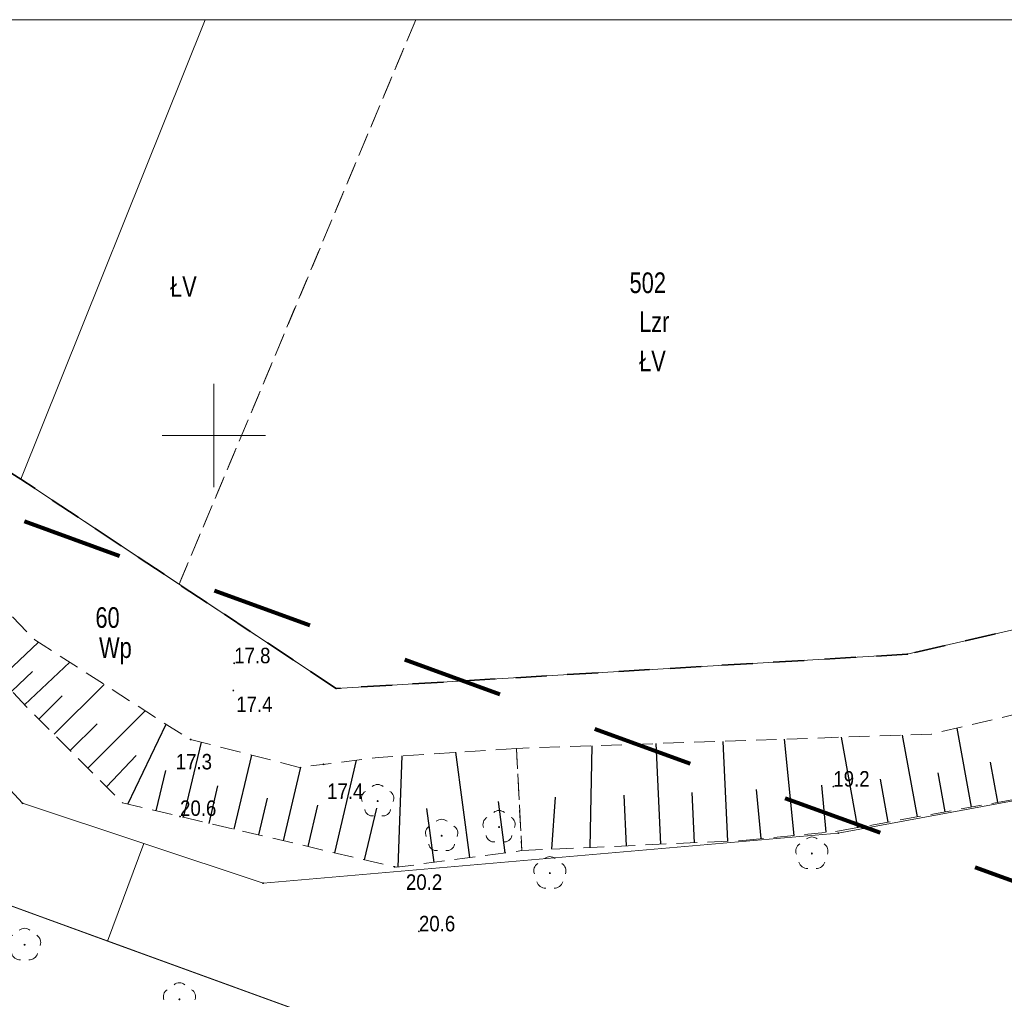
# Model space of a CAD drawing. Header units: metres. Extents: x 5490589 to 5490956, y 5935138 to 5935420.
# Tile 23 of 39: x 5490741 to 5490788, y 5935373 to 5935420. Entities that reach past the tile are written whole.
import ezdxf
from ezdxf.enums import TextEntityAlignment as Align

# ---------------------------------------------------------------- set-up
doc = ezdxf.new("R2010")
doc.units = ezdxf.units.M
doc.header["$MEASUREMENT"] = 0
for name, pattern in [('1.0_0.5', [1.5, 1, -0.5]), ('1.5_1.0', [2.5, 1.5, -1]), ('218-1000', [1.4, 0.7, -0.7]), ('219-500', [0]), ('egkk-500', [0]), ('egug-500', [0])]:
    doc.linetypes.add(name, pattern=pattern)
doc.layers.get('0').update_dxf_attribs({"color": 2, "linetype": 'CONTINUOUS', "lineweight": 5})
for name, color, linetype in [('000 Inne (niezydentyfikowane)', 7, 'CONTINUOUS'), ('203-punkt graniczny', 7, 'CONTINUOUS'), ('209-oznaczenie konturu klasyfikacyjnego', 7, 'CONTINUOUS'), ('210-oznaczenie konturu użytku gruntowego', 7, 'CONTINUOUS'), ('211-numer działki ewidencyjnej', 7, 'CONTINUOUS'), ('216-obręb ewidencyjny', 7, 'CONTINUOUS'), ('217-kontur klasyfikacyjny', 7, 'CONTINUOUS'), ('218-kontur użytku gruntowego', 7, 'CONTINUOUS'), ('219-działka ewidencyjna', 7, 'CONTINUOUS'), ('drzewo liściaste', 7, 'CONTINUOUS'), ('pikieta naturalna', 7, 'CONTINUOUS'), ('pikieta naturalna-Atr2', 7, 'CONTINUOUS'), ('skarpa nieumocniona', 7, 'CONTINUOUS')]:
    doc.layers.add(name, color=color, linetype=linetype)
doc.layers.add('zakres nowy', color=6, linetype='218-1000', lineweight=80)
doc.styles.get("Standard").update_dxf_attribs({"font": 'Working1250', "width": 0.75})

# ---------------------------------------------------------------- blocks, each defined once
blk = doc.blocks.new('203')
at = {"linetype": 'Continuous', "lineweight": 0}
h = blk.add_hatch(color=0, dxfattribs=at)
edge = h.paths.add_edge_path()
edge.add_arc((0, 0), 0.045, 0, 360)
blk = doc.blocks.new('PW01')
at = {"linetype": 'Continuous', "lineweight": 13}
h = blk.add_hatch(color=0, dxfattribs=at)
edge = h.paths.add_edge_path()
edge.add_arc((0, 0), 0.045, 0, 360)
blk = doc.blocks.new('OP021')
at = {"linetype": 'Continuous', "lineweight": 13}
h = blk.add_hatch(color=0, dxfattribs=at)
edge = h.paths.add_edge_path()
edge.add_arc((0, 0), 0.05, 0, 360)
at = {"color": 0, "linetype": 'Continuous', "lineweight": 13}
for centre, start, end in [((0, 0.4), 49.272, 130.728), ((-0.38, 0.124), 121.308, 202.548), ((0.38, 0.124), 337.452, 58.692), ((-0.235, -0.324), 193.221, 274.871), ((0.235, -0.324), 265.129, 346.779)]:
    blk.add_arc(centre, 0.4, start, end, dxfattribs=at)

msp = doc.modelspace()

# ---------------------------------------------------------------- linework, layer by layer
at = {"color": 0}
for p, q in [((5490750, 5935397.5), (5490750, 5935402.5)), ((5490750, 5935397.5), (5490750, 5935402.5)), ((5490747.5, 5935400), (5490752.5, 5935400)), ((5490747.5, 5935400), (5490752.5, 5935400))]:
    msp.add_line(p, q, dxfattribs=at)
at = {"color": 0, "linetype": 'Continuous'}
msp.add_lwpolyline([(5490588.808, 5935143.133), (5490955.689, 5935143.133), (5490955.689, 5935420.132), (5490588.808, 5935420.132)], close=True, dxfattribs=at)
at = {"layer": '000 Inne (niezydentyfikowane)', "color": 7, "linetype": 'Continuous', "lineweight": 25, "flags": 128}
for points in [[(5490739.63, 5935388.24), (5490741.5, 5935389.99)], [(5490740.83, 5935386.96), (5490743.02, 5935389.02)], [(5490740.21, 5935387.62), (5490741.22, 5935388.57)], [(5490742.26, 5935385.53), (5490744.68, 5935387.95)], [(5490741.52, 5935386.27), (5490742.65, 5935387.4)], [(5490743.89, 5935383.89), (5490746.67, 5935386.67)], [(5490743.04, 5935384.74), (5490744.34, 5935386.04)], [(5490745.83, 5935382.15), (5490747.69, 5935386.02)], [(5490786.69, 5935382), (5490785.99, 5935385.83)], [(5490781.18, 5935381.01), (5490780.39, 5935385.39)], [(5490784.07, 5935381.53), (5490783.35, 5935385.49)], [(5490748.53, 5935381.51), (5490749.39, 5935385.15)], [(5490768.23, 5935380.05), (5490768.327, 5935384.976)], [(5490771.64, 5935380.21), (5490771.42, 5935385.08)], [(5490774.89, 5935380.36), (5490774.67, 5935385.19)], [(5490778.1, 5935380.63), (5490777.64, 5935385.3)], [(5490744.79, 5935382.99), (5490746.24, 5935384.5)], [(5490750.98, 5935380.94), (5490751.83, 5935384.52)], [(5490758.92, 5935379.1), (5490759.11, 5935384.49)], [(5490762.4, 5935379.56), (5490761.72, 5935384.66)], [(5490753.37, 5935380.38), (5490754.21, 5935383.94)], [(5490755.86, 5935379.79), (5490756.91, 5935384.28)], [(5490787.96, 5935382.24), (5490787.61, 5935384.18)], [(5490747.21, 5935381.82), (5490747.67, 5935383.78)], [(5490785.41, 5935381.77), (5490785.07, 5935383.66)], [(5490749.77, 5935381.22), (5490750.19, 5935383.03)], [(5490779.66, 5935380.79), (5490779.44, 5935383.07)], [(5490782.66, 5935381.28), (5490782.28, 5935383.36)], [(5490766.37, 5935379.97), (5490766.549, 5935382.49)], [(5490769.98, 5935380.13), (5490769.87, 5935382.58)], [(5490773.27, 5935380.28), (5490773.16, 5935382.71)], [(5490776.51, 5935380.48), (5490776.27, 5935382.86)], [(5490752.18, 5935380.66), (5490752.6, 5935382.44)], [(5490754.56, 5935380.1), (5490755.03, 5935382.1)], [(5490764.11, 5935379.79), (5490763.78, 5935382.28)], [(5490757.3, 5935379.45), (5490757.89, 5935381.95)], [(5490760.66, 5935379.33), (5490760.31, 5935381.94)]]:
    msp.add_lwpolyline(points, dxfattribs=at)
at = {"layer": '216-obręb ewidencyjny', "color": 7, "linetype": '1.5_1.0', "lineweight": 35}
msp.add_lwpolyline([(5490955.689, 5935351.048), (5490945.91, 5935350.75), (5490913.69, 5935380.47), (5490894.6, 5935385.05), (5490889.34, 5935389.79), (5490871.14, 5935406.12), (5490861.92, 5935412.68), (5490851.73, 5935416.14), (5490837.65, 5935410.62), (5490831.56, 5935406.18), (5490828.58, 5935400.5), (5490824.55, 5935387.91), (5490819.47, 5935385.17), (5490802.47, 5935393.75), (5490783.58, 5935389.41), (5490755.92, 5935387.75), (5490740.64, 5935397.89), (5490739.58, 5935398.54), (5490736.6, 5935401.26), (5490732.49, 5935405.05), (5490717.885, 5935420.132)], dxfattribs=at)
at = {"layer": '217-kontur klasyfikacyjny', "color": 3, "linetype": 'egkk-500', "lineweight": 18}
msp.add_lwpolyline([(5490749.576, 5935420.132), (5490740.64, 5935397.89)], dxfattribs=at)
at = {"layer": '217-kontur klasyfikacyjny', "color": 3, "linetype": '1.0_0.5', "lineweight": 18}
for points in [[(5490759.776, 5935420.132), (5490748.32, 5935392.8)], [(5490748.32, 5935392.8), (5490759.776, 5935420.132)]]:
    msp.add_lwpolyline(points, dxfattribs=at)
at = {"layer": '217-kontur klasyfikacyjny', "color": 3, "linetype": 'egkk-500', "lineweight": 18, "flags": 128}
for points in [[(5490740.64, 5935397.89), (5490748.32, 5935392.8)], [(5490783.58, 5935389.41), (5490802.47, 5935393.75)], [(5490748.32, 5935392.8), (5490755.92, 5935387.75)], [(5490755.92, 5935387.75), (5490783.58, 5935389.41)], [(5490802.95, 5935384.94), (5490780.24, 5935380.75)], [(5490780.24, 5935380.75), (5490752.38, 5935378.32)], [(5490746.61, 5935380.24), (5490744.85, 5935375.52)], [(5490752.38, 5935378.32), (5490746.61, 5935380.24)], [(5490744.85, 5935375.52), (5490808.45, 5935352.38)]]:
    msp.add_lwpolyline(points, dxfattribs=at)
at = {"layer": '218-kontur użytku gruntowego', "color": 3, "linetype": 'egug-500', "lineweight": 18}
msp.add_lwpolyline([(5490749.576, 5935420.132), (5490740.64, 5935397.89)], dxfattribs=at)
at = {"layer": '218-kontur użytku gruntowego', "color": 3, "linetype": '1.0_0.5', "lineweight": 18}
for points in [[(5490759.776, 5935420.132), (5490748.32, 5935392.8)], [(5490748.32, 5935392.8), (5490759.776, 5935420.132)]]:
    msp.add_lwpolyline(points, dxfattribs=at)
at = {"layer": '218-kontur użytku gruntowego', "color": 3, "linetype": 'egug-500', "lineweight": 18, "flags": 128}
for points in [[(5490740.64, 5935397.89), (5490739.58, 5935398.54)], [(5490740.64, 5935397.89), (5490748.32, 5935392.8)], [(5490748.32, 5935392.8), (5490740.64, 5935397.89)], [(5490783.58, 5935389.41), (5490802.47, 5935393.75)], [(5490802.47, 5935393.75), (5490783.58, 5935389.41)], [(5490748.32, 5935392.8), (5490755.92, 5935387.75)], [(5490755.92, 5935387.75), (5490748.32, 5935392.8)], [(5490755.92, 5935387.75), (5490783.58, 5935389.41)], [(5490783.58, 5935389.41), (5490755.92, 5935387.75)], [(5490740.73, 5935382.19), (5490734.75, 5935388.63)], [(5490734.75, 5935388.63), (5490740.73, 5935382.19)], [(5490802.95, 5935384.94), (5490780.24, 5935380.75)], [(5490780.24, 5935380.75), (5490802.95, 5935384.94)], [(5490746.61, 5935380.24), (5490740.73, 5935382.19)], [(5490740.73, 5935382.19), (5490746.61, 5935380.24)], [(5490780.24, 5935380.75), (5490752.38, 5935378.32)], [(5490752.38, 5935378.32), (5490780.24, 5935380.75)], [(5490731.79, 5935380.28), (5490744.85, 5935375.52)], [(5490744.85, 5935375.52), (5490731.79, 5935380.28)], [(5490744.85, 5935375.52), (5490746.61, 5935380.24)], [(5490746.61, 5935380.24), (5490744.85, 5935375.52)], [(5490752.38, 5935378.32), (5490746.61, 5935380.24)], [(5490746.61, 5935380.24), (5490752.38, 5935378.32)], [(5490744.85, 5935375.52), (5490808.45, 5935352.38)], [(5490808.45, 5935352.38), (5490744.85, 5935375.52)]]:
    msp.add_lwpolyline(points, dxfattribs=at)
at = {"layer": '219-działka ewidencyjna', "color": 7, "linetype": '219-500', "lineweight": 18}
msp.add_lwpolyline([(5490749.576, 5935420.132), (5490740.64, 5935397.89)], dxfattribs=at)
at = {"layer": '219-działka ewidencyjna', "color": 7, "linetype": '219-500', "lineweight": 18, "flags": 128}
for points in [[(5490740.64, 5935397.89), (5490739.58, 5935398.54)], [(5490755.92, 5935387.75), (5490740.64, 5935397.89)], [(5490802.47, 5935393.75), (5490783.58, 5935389.41)], [(5490783.58, 5935389.41), (5490755.92, 5935387.75)], [(5490740.73, 5935382.19), (5490734.75, 5935388.63)], [(5490802.95, 5935384.94), (5490780.24, 5935380.75)], [(5490752.38, 5935378.32), (5490740.73, 5935382.19)], [(5490780.24, 5935380.75), (5490752.38, 5935378.32)], [(5490808.45, 5935352.38), (5490731.79, 5935380.28)]]:
    msp.add_lwpolyline(points, dxfattribs=at)
at = {"layer": 'skarpa nieumocniona', "color": 7, "linetype": '1.0_0.5', "lineweight": 18, "flags": 128}
msp.add_lwpolyline([(5490764.65, 5935384.85), (5490757.96, 5935384.41), (5490754.15, 5935383.93), (5490748.82, 5935385.29), (5490741.32, 5935390.11), (5490738.69, 5935392.83), (5490736.99, 5935391.06), (5490740.93, 5935386.86), (5490745.57, 5935382.21), (5490758.84, 5935379.09), (5490764.91, 5935379.9)], close=True, dxfattribs=at)
msp.add_lwpolyline([(5490764.65, 5935384.85), (5490757.96, 5935384.41), (5490754.15, 5935383.93), (5490748.82, 5935385.29), (5490741.32, 5935390.11), (5490738.69, 5935392.83), (5490736.99, 5935391.06), (5490740.93, 5935386.86), (5490745.57, 5935382.21), (5490758.84, 5935379.09), (5490764.91, 5935379.9)], close=True, dxfattribs=at)
at = {"layer": 'skarpa nieumocniona', "color": 7, "linetype": '1.0_0.5', "lineweight": 18}
msp.add_lwpolyline([(5490802.29, 5935389.68), (5490784.75, 5935385.54), (5490764.65, 5935384.85), (5490764.91, 5935379.9), (5490775.62, 5935380.39), (5490780.29, 5935380.85), (5490802.72, 5935384.9)], dxfattribs=at)
msp.add_lwpolyline([(5490802.29, 5935389.68), (5490784.75, 5935385.54), (5490764.65, 5935384.85), (5490764.91, 5935379.9), (5490775.62, 5935380.39), (5490780.29, 5935380.85), (5490802.72, 5935384.9)], dxfattribs=at)
at = {"layer": 'zakres nowy', "ltscale": 7}
msp.add_lwpolyline([(5490696.87, 5935411.82), (5490683.11, 5935366.31), (5490696.87, 5935309.87), (5490746.26, 5935230.85), (5490858.09, 5935150.06), (5490948.04, 5935320.45)], close=True, dxfattribs=at)

# ---------------------------------------------------------------- block references
at = {"layer": '203-punkt graniczny', "color": 7, "linetype": 'Continuous', "lineweight": 18}
for p in [(5490740.64, 5935397.89), (5490783.58, 5935389.41), (5490755.92, 5935387.75), (5490740.73, 5935382.19), (5490780.24, 5935380.75), (5490752.38, 5935378.32)]:
    msp.add_blockref('203', p, dxfattribs=at)
at = {"layer": 'drzewo liściaste', "color": 94, "linetype": 'Continuous', "lineweight": 18}
for p in [(5490757.93, 5935382.3), (5490763.81, 5935381.04), (5490761.03, 5935380.62), (5490778.96, 5935379.76), (5490766.27, 5935378.81), (5490740.83, 5935375.34), (5490748.33, 5935372.7)]:
    msp.add_blockref('OP021', p, dxfattribs=at)
at = {"layer": 'pikieta naturalna', "color": 7, "linetype": 'Continuous', "lineweight": 13}
for p in [(5490750.98, 5935388.97), (5490750.94, 5935387.65), (5490748.87, 5935385.28), (5490755.31, 5935384.08), (5490780, 5935383), (5490748.36, 5935381.55), (5490758.75, 5935379.11), (5490759.93, 5935375.99)]:
    msp.add_blockref('PW01', p, dxfattribs=at)

# ---------------------------------------------------------------- texts
at = {"layer": '209-oznaczenie konturu klasyfikacyjnego', "color": 3, "linetype": 'Continuous', "lineweight": 18, "width": 0.79}
for p in [(5490747.876, 5935407.713), (5490770.592, 5935404.105)]:
    msp.add_text('ŁV', height=1, dxfattribs=at).set_placement(p, align=Align.TOP_LEFT)
at = {"layer": '210-oznaczenie konturu użytku gruntowego', "color": 3, "linetype": 'Continuous', "lineweight": 18, "width": 0.79}
for s, p in [('Lzr', (5490770.592, 5935405.005)), ('Wp', (5490744.436, 5935389.228))]:
    msp.add_text(s, height=1, dxfattribs=at).set_placement(p)
at = {"layer": '211-numer działki ewidencyjnej', "color": 7, "linetype": 'Continuous', "lineweight": 18, "width": 0.79}
for s, p in [('502', (5490770.129, 5935407.895)), ('60', (5490744.26, 5935391.685))]:
    msp.add_text(s, height=1, dxfattribs=at).set_placement(p, align=Align.TOP_LEFT)
at = {"layer": 'pikieta naturalna-Atr2', "color": 7, "width": 0.9}
for s, p in [('17.8', (5490750.98, 5935388.97)), ('17.4', (5490751.08, 5935386.61)), ('17.3', (5490748.15, 5935383.83)), ('19.2', (5490780, 5935383)), ('17.4', (5490755.48, 5935382.4)), ('20.6', (5490748.36, 5935381.58)), ('20.2', (5490759.3, 5935378)), ('20.6', (5490759.93, 5935375.99))]:
    msp.add_text(s, height=0.75, dxfattribs=at).set_placement(p)

doc.saveas('drawing.dxf')
